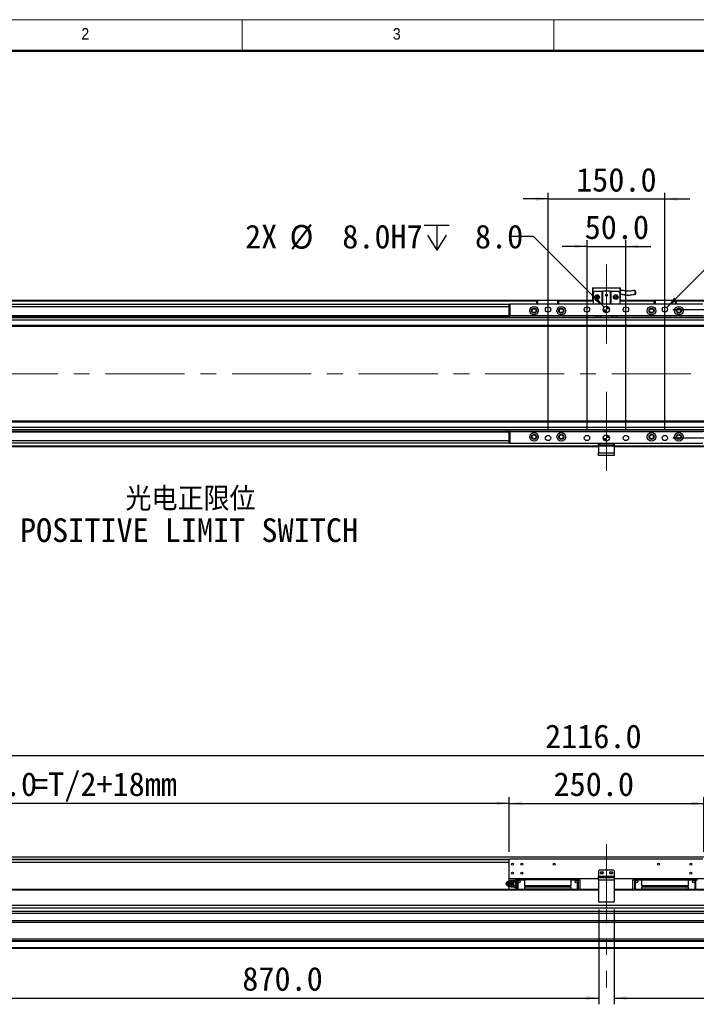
# Model space of a CAD drawing. Header units: millimetres. Extents: x 40 to 3320, y 40 to 2336.
# Tile 3 of 6: x 594 to 1463, y 1072 to 2336. Entities that reach past the tile are written whole.
import ezdxf

# ---------------------------------------------------------------- set-up
doc = ezdxf.new("R2010")
doc.units = ezdxf.units.MM
doc.header["$LTSCALE"] = 8
doc.linetypes.add('CENTERX2', pattern=[20.32, 12.7, -2.54, 2.54, -2.54])
doc.layers.add('DIMNS', color=7, linetype='Continuous')
doc.styles.add('SLDTEXTSTYLE0', font='Gothic.ttf', dxfattribs={"width": 0.913})
doc.styles.add('SLDTEXTSTYLE7', font='txt')
doc.styles.add('SLDTEXTSTYLE8', font='txt', dxfattribs={"bigfont": 'bigfont'})
doc.dimstyles.new('SLDDIMSTYLE0', dxfattribs={"dimtxt": 30.4, "dimasz": 16, "dimexe": 0, "dimexo": 0.0625, "dimgap": 7.6, "dimtad": 2, "dimdec": 1, "dimrnd": 1e-09, "dimzin": 4, "dimdsep": 46, "dimtxsty": 'SLDTEXTSTYLE7', "dimsah": 1, "dimcen": 0.09, "dimadec": 0, "dimazin": 1, "dimtfac": 1, "dimtdec": 1, "dimtmove": 0, "dimatfit": 0, "dimfxl": 0, "dimfrac": 2, "dimtolj": 1, "dimtzin": 12, "dimarcsym": 0})
doc.dimstyles.new('SLDDIMSTYLE1', dxfattribs={"dimtxt": 30.4, "dimasz": 16, "dimexe": 0, "dimexo": 0.0625, "dimgap": 7.6, "dimtad": 2, "dimdec": 1, "dimrnd": 1e-09, "dimzin": 4, "dimdsep": 46, "dimtxsty": 'SLDTEXTSTYLE7', "dimsah": 1, "dimcen": 0.09, "dimadec": 0, "dimazin": 1, "dimtfac": 1, "dimtdec": 1, "dimtofl": 0, "dimtmove": 0, "dimatfit": 3, "dimfxl": 0, "dimfrac": 2, "dimtolj": 1, "dimtzin": 12, "dimarcsym": 0})
doc.dimstyles.new('SLDDIMSTYLE4', dxfattribs={"dimtxt": 30.4, "dimasz": 16, "dimexe": 0, "dimexo": 0.0625, "dimgap": 7.6, "dimtad": 0, "dimtih": 1, "dimtoh": 1, "dimdec": 1, "dimrnd": 1e-09, "dimzin": 4, "dimdsep": 46, "dimtxsty": 'SLDTEXTSTYLE7', "dimsah": 1, "dimcen": 0, "dimadec": 0, "dimazin": 1, "dimtfac": 1, "dimtdec": 1, "dimtofl": 0, "dimtmove": 0, "dimatfit": 3, "dimfxl": 0, "dimfrac": 2, "dimtolj": 1, "dimtzin": 12, "dimarcsym": 0})
doc.dimstyles.new('SLDDIMSTYLE5', dxfattribs={"dimtxt": 30.4, "dimasz": 16, "dimexe": 0, "dimexo": 0.0625, "dimgap": 7.6, "dimtad": 0, "dimtih": 1, "dimtoh": 1, "dimdec": 6, "dimrnd": 1e-09, "dimzin": 12, "dimdsep": 46, "dimtxsty": 'SLDTEXTSTYLE7', "dimsah": 1, "dimcen": 0, "dimadec": 0, "dimazin": 3, "dimtfac": 1, "dimtdec": 1, "dimtofl": 0, "dimtmove": 0, "dimatfit": 3, "dimfxl": 0, "dimfrac": 2, "dimtolj": 1, "dimtzin": 12, "dimarcsym": 0})

# ---------------------------------------------------------------- blocks, each defined once
blk = doc.blocks.new('_D_7')
at = {"layer": 'DIMNS'}
for p, q in [((334.7, 1261.3), (334.7, 1337.7)), ((1222.7, 1329.7), (334.7, 1329.7)), ((1222.7, 1267.3), (1222.7, 1337.7))]:
    blk.add_line(p, q, dxfattribs=at)
for points in [[(334.7, 1329.7), (350.7, 1327.3), (350.7, 1332.1)], [(1222.7, 1329.7), (1206.7, 1332.1), (1206.7, 1327.3)]]:
    blk.add_solid(points, dxfattribs=at)
at = {"layer": 'DIMNS', "char_height": 30.4, "attachment_point": 1, "style": 'SLDTEXTSTYLE7'}
for s, insert in [('888.0', (513.1, 1369.6)), ('=T/2+18mm', (610, 1369.6))]:
    blk.add_mtext(s, dxfattribs=dict(at, insert=insert))
blk = doc.blocks.new('_D_8')
at = {"layer": 'DIMNS'}
for p, q in [((1222.7, 1267.3), (1222.7, 1337.7)), ((1222.7, 1329.7), (1472.7, 1329.7)), ((1472.7, 1267.3), (1472.7, 1337.7))]:
    blk.add_line(p, q, dxfattribs=at)
for points in [[(1222.7, 1329.7), (1238.7, 1327.3), (1238.7, 1332.1)], [(1472.7, 1329.7), (1456.7, 1332.1), (1456.7, 1327.3)]]:
    blk.add_solid(points, dxfattribs=at)
at = {"layer": 'DIMNS', "insert": (1279.7, 1369.6), "char_height": 30.4, "attachment_point": 1, "style": 'SLDTEXTSTYLE7'}
blk.add_mtext('250.0', dxfattribs=at)
blk = doc.blocks.new('_D_10')
at = {"layer": 'DIMNS'}
for p, q in [((289.7, 1236.8), (289.7, 1399.1)), ((289.7, 1391.1), (2405.7, 1391.1)), ((2405.7, 1236.8), (2405.7, 1399.1))]:
    blk.add_line(p, q, dxfattribs=at)
for points in [[(289.7, 1391.1), (305.7, 1388.7), (305.7, 1393.5)], [(2405.7, 1391.1), (2389.7, 1393.5), (2389.7, 1388.7)]]:
    blk.add_solid(points, dxfattribs=at)
at = {"layer": 'DIMNS', "insert": (1268.8, 1431), "char_height": 30.4, "attachment_point": 1, "style": 'SLDTEXTSTYLE7'}
blk.add_mtext('2116.0', dxfattribs=at)
blk = doc.blocks.new('_D_11')
at = {"layer": 'DIMNS'}
for p, q in [((1337.7, 1193.5), (1337.7, 1071.7)), ((467.7, 1186.5), (467.7, 1071.7)), ((467.7, 1079.7), (1337.7, 1079.7))]:
    blk.add_line(p, q, dxfattribs=at)
for points in [[(467.7, 1079.7), (483.7, 1077.3), (483.7, 1082.1)], [(1337.7, 1079.7), (1321.7, 1082.1), (1321.7, 1077.3)]]:
    blk.add_solid(points, dxfattribs=at)
at = {"layer": 'DIMNS', "insert": (880, 1119.6), "char_height": 30.4, "attachment_point": 1, "style": 'SLDTEXTSTYLE7'}
blk.add_mtext('870.0', dxfattribs=at)
blk = doc.blocks.new('_D_12')
at = {"layer": 'DIMNS'}
for p, q in [((1357.7, 1193.5), (1357.7, 1071.7)), ((2227.7, 1186.5), (2227.7, 1071.7)), ((1357.7, 1079.7), (2227.7, 1079.7))]:
    blk.add_line(p, q, dxfattribs=at)
for points in [[(1357.7, 1079.7), (1373.7, 1077.3), (1373.7, 1082.1)], [(2227.7, 1079.7), (2211.7, 1082.1), (2211.7, 1077.3)]]:
    blk.add_solid(points, dxfattribs=at)
at = {"layer": 'DIMNS', "insert": (1641.9, 1119.6), "char_height": 30.4, "attachment_point": 1, "style": 'SLDTEXTSTYLE7'}
blk.add_mtext('870.0', dxfattribs=at)
blk = doc.blocks.new('_D_13')
at = {"layer": 'DIMNS'}
for p, q in [((1432.8, 1963.9), (2508.4, 1963.9)), ((2500.4, 1798.9), (2500.4, 1963.9)), ((1432.8, 1798.9), (2508.4, 1798.9))]:
    blk.add_line(p, q, dxfattribs=at)
for points in [[(2500.4, 1963.9), (2498, 1947.9), (2502.8, 1947.9)], [(2500.4, 1798.9), (2502.8, 1814.9), (2498, 1814.9)]]:
    blk.add_solid(points, dxfattribs=at)
at = {"layer": 'DIMNS', "insert": (2460.5, 1831.2), "char_height": 30.4, "attachment_point": 1, "rotation": 90, "style": 'SLDTEXTSTYLE7'}
blk.add_mtext('165.0', dxfattribs=at)
blk = doc.blocks.new('SW_SYMBOL_HOLE_DEPTH')
at = {"layer": 'DIMNS', "color": 0}
for p, q in [((0, 7000), (6400, 7000)), ((3200, 7000), (3200, 600)), ((800, 4440), (3200, 600)), ((5600, 4440), (3200, 600))]:
    blk.add_line(p, q, dxfattribs=at)
blk = doc.blocks.new('_D_14')
at = {"layer": 'DIMNS'}
for p, q in [((1254.2, 2057.4), (1222.2, 2057.4)), ((1344.8, 1966.7), (1254.2, 2057.4))]:
    blk.add_line(p, q, dxfattribs=at)
blk.add_solid([(1344.8, 1966.7), (1335.2, 1979.7), (1331.8, 1976.3)], dxfattribs=at)
at = {"layer": 'DIMNS', "xscale": 0.004985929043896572, "yscale": 0.004985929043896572, "zscale": 0.004985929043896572}
blk.add_blockref('SW_SYMBOL_HOLE_DEPTH', (1113.7, 2037.2), dxfattribs=at)
at = {"layer": 'DIMNS', "char_height": 30.4, "attachment_point": 1, "style": 'SLDTEXTSTYLE7'}
for s, insert in [('%%c', (940.7, 2072.4)), ('2X ', (883.5, 2072.7)), (' 8.0H7 ', (987.7, 2072.7)), (' 8.0', (1158.1, 2072.7))]:
    blk.add_mtext(s, dxfattribs=dict(at, insert=insert))
blk = doc.blocks.new('_D_15')
at = {"layer": 'DIMNS'}
for p, q in [((1425.1, 1966.3), (1503.7, 2044.9)), ((1503.7, 2044.9), (1535.7, 2044.9))]:
    blk.add_line(p, q, dxfattribs=at)
blk.add_solid([(1425.1, 1966.3), (1438.1, 1975.9), (1434.7, 1979.3)], dxfattribs=at)
at = {"layer": 'DIMNS', "xscale": 0.004985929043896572, "yscale": 0.004985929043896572, "zscale": 0.004985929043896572}
blk.add_blockref('SW_SYMBOL_HOLE_DEPTH', (1673.6, 2024.8), dxfattribs=at)
at = {"layer": 'DIMNS', "char_height": 30.4, "attachment_point": 1, "style": 'SLDTEXTSTYLE7'}
for s, insert in [('8X  M8 ', (1535.7, 2060.2)), (' 16.0', (1718.1, 2060.2))]:
    blk.add_mtext(s, dxfattribs=dict(at, insert=insert))
blk = doc.blocks.new('_D_16')
at = {"layer": 'DIMNS'}
for p, q in [((1322.7, 1809), (1322.7, 2052.9)), ((1372.7, 1809), (1372.7, 2052.9)), ((1322.7, 2044.9), (1290.7, 2044.9)), ((1322.7, 2044.9), (1372.7, 2044.9)), ((1372.7, 2044.9), (1404.7, 2044.9))]:
    blk.add_line(p, q, dxfattribs=at)
for points in [[(1322.7, 2044.9), (1306.7, 2047.3), (1306.7, 2042.5)], [(1372.7, 2044.9), (1388.7, 2042.5), (1388.7, 2047.3)]]:
    blk.add_solid(points, dxfattribs=at)
at = {"layer": 'DIMNS', "insert": (1319.7, 2084.8), "char_height": 30.4, "attachment_point": 1, "style": 'SLDTEXTSTYLE7'}
blk.add_mtext('50.0', dxfattribs=at)
blk = doc.blocks.new('_D_17')
at = {"layer": 'DIMNS'}
for p, q in [((1272.7, 1809), (1272.7, 2113.8)), ((1422.7, 1809), (1422.7, 2113.8)), ((1272.7, 2105.8), (1240.7, 2105.8)), ((1272.7, 2105.8), (1422.7, 2105.8)), ((1422.7, 2105.8), (1454.7, 2105.8))]:
    blk.add_line(p, q, dxfattribs=at)
for points in [[(1272.7, 2105.8), (1256.7, 2108.2), (1256.7, 2103.4)], [(1422.7, 2105.8), (1438.7, 2103.4), (1438.7, 2108.2)]]:
    blk.add_solid(points, dxfattribs=at)
at = {"layer": 'DIMNS', "insert": (1308.7, 2145.7), "char_height": 30.4, "attachment_point": 1, "style": 'SLDTEXTSTYLE7'}
blk.add_mtext('150.0', dxfattribs=at)
blk = doc.blocks.new('SW_NOTE_5')
at = {"layer": 'DIMNS', "color": 0, "char_height": 30.4, "attachment_point": 1}
for s, insert, style in [('     光电正限位', (4.8, 15.2), 'SLDTEXTSTYLE8'), ('POSITIVE LIMIT SWITCH', (4.8, -25), 'SLDTEXTSTYLE7')]:
    blk.add_mtext(s, dxfattribs=dict(at, insert=insert, style=style))
blk = doc.blocks.new('SW_DOWELSYMBOL_0')
at = {"linetype": 'Continuous', "lineweight": 18}
h = blk.add_hatch(color=0, dxfattribs=at)
edge = h.paths.add_edge_path(flags=0)
edge.add_arc((0, 0), 4, 180, 270)
edge.add_line((0, -4), (0, 0))
edge.add_line((0, 0), (-4, 0))
h = blk.add_hatch(color=0, dxfattribs=at)
edge = h.paths.add_edge_path(flags=0)
edge.add_arc((0, 0), 4, 0, 90)
edge.add_line((0, 4), (0, 0))
edge.add_line((0, 0), (4, 0))
at = {"layer": 'DIMNS', "color": 0}
blk.add_circle((0, 0), 4, dxfattribs=at)
blk = doc.blocks.new('SW_DOWELSYMBOL_1')
at = {"linetype": 'Continuous', "lineweight": 18}
h = blk.add_hatch(color=0, dxfattribs=at)
edge = h.paths.add_edge_path(flags=0)
edge.add_arc((0, 0), 4, 180, 270)
edge.add_line((0, -4), (0, 0))
edge.add_line((0, 0), (-4, 0))
h = blk.add_hatch(color=0, dxfattribs=at)
edge = h.paths.add_edge_path(flags=0)
edge.add_arc((0, 0), 4, 0, 90)
edge.add_line((0, 4), (0, 0))
edge.add_line((0, 0), (4, 0))
at = {"layer": 'DIMNS', "color": 0}
blk.add_circle((0, 0), 4, dxfattribs=at)

msp = doc.modelspace()

# ---------------------------------------------------------------- linework, layer by layer
at = {"color": 7, "linetype": 'Continuous', "lineweight": 18}
for p, q in [((3320, 2336), (40, 2336)), ((880, 2336), (880, 2296)), ((1280, 2296), (1280, 2336)), ((80, 2296), (3280, 2296))]:
    msp.add_line(p, q, dxfattribs=at)
at = {"color": 7, "linetype": 'Continuous', "lineweight": 50}
msp.add_line((3280, 2296), (80, 2296), dxfattribs=at)
at = {"color": 7, "linetype": 'Continuous', "lineweight": 25}
for p, q in [((1329.6647583, 1991.6637556), (1330.6647752, 1991.6637556)), ((1329.6647583, 1991.6637556), (1329.6647583, 1977.2637577)), ((1330.6647752, 1985.2637591), (1330.6647752, 1991.6637556)), ((1330.6647752, 1991.6637556), (1364.6647845, 1991.6637556)), ((1332.6647793, 1987.2637557), (1330.6647752, 1985.2637591)), ((1330.6647752, 1985.2637591), (1330.6647752, 1970.8637612)), ((1332.6647793, 1987.2637557), (1342.1647762, 1987.2637557)), ((1342.1647762, 1970.8637612), (1342.1647762, 1987.2637557)), ((1342.1647762, 1987.2637557), (1342.6647697, 1987.2637557)), ((1342.6647697, 1987.2637557), (1342.6647697, 1970.8637612)), ((1352.6647602, 1987.2637557), (1342.6647697, 1987.2637557)), ((1352.6647602, 1970.8637612), (1352.6647602, 1987.2637557)), ((1352.6647602, 1987.2637557), (1353.1647835, 1987.2637557)), ((1353.1647835, 1987.2637557), (1353.1647835, 1970.8637612)), ((1353.1647835, 1987.2637557), (1362.6647506, 1987.2637557)), ((1364.6647845, 1985.2637591), (1362.6647506, 1987.2637557)), ((1364.6647845, 1991.6637556), (1365.6647716, 1991.6637556)), ((1364.6647845, 1991.6637556), (1364.6647845, 1985.2637591)), ((1364.6647845, 1985.2637591), (1364.6647845, 1970.8637612)), ((1365.6647716, 1977.2637577), (1365.6647716, 1991.6637556)), ((1258.1647549, 1975.3637554), (309.6647773, 1975.3637554)), ((309.6647773, 1974.8637618), (1258.1647549, 1974.8637618)), ((427.6647781, 1975.1637594), (1258.1647549, 1975.1637594)), ((427.6647781, 1974.9637561), (1258.1647549, 1974.9637561)), ((1258.1647549, 1975.5637588), (1258.4647749, 1975.8637564)), ((1259.1647719, 1975.5637588), (1258.1647549, 1975.5637588)), ((1258.1647549, 1970.8637612), (1258.1647549, 1975.5637588)), ((1258.4647749, 1975.8637564), (1259.2890177, 1975.8637564)), ((1259.1647719, 1975.5637588), (1259.2890177, 1975.8637564)), ((1285.1647649, 1975.5637588), (1259.1647719, 1975.5637588)), ((1259.1647719, 1975.5637588), (1259.1647719, 1970.8637612)), ((1259.2890177, 1975.8637564), (1285.0404893, 1975.8637564)), ((1285.0404893, 1975.8637564), (1285.8647619, 1975.8637564)), ((1285.1647649, 1975.5637588), (1285.0404893, 1975.8637564)), ((1286.1647521, 1975.5637588), (1285.1647649, 1975.5637588)), ((1285.1647649, 1970.8637612), (1285.1647649, 1975.5637588)), ((1285.8647619, 1975.8637564), (1286.1647521, 1975.5637588)), ((1286.1647521, 1975.5637588), (1286.1647521, 1970.8637612)), ((1330.6647752, 1975.3637554), (1286.1647521, 1975.3637554)), ((1286.1647521, 1975.1637594), (1330.6647752, 1975.1637594)), ((1286.1647521, 1974.9637561), (1330.6647752, 1974.9637561)), ((1286.1647521, 1974.8637618), (1330.6647752, 1974.8637618)), ((1329.6647583, 1977.2637577), (1330.6647752, 1977.2637577)), ((1364.6647845, 1977.2637577), (1365.6647716, 1977.2637577)), ((1409.1647778, 1975.3637554), (1364.6647845, 1975.3637554)), ((1364.6647845, 1975.1637594), (1409.1647778, 1975.1637594)), ((1364.6647845, 1974.9637561), (1409.1647778, 1974.9637561)), ((1364.6647845, 1974.8637618), (1409.1647778, 1974.8637618)), ((1409.1647778, 1975.5637588), (1409.464768, 1975.8637564)), ((1410.1647649, 1975.5637588), (1409.1647778, 1975.5637588)), ((1409.1647778, 1970.8637612), (1409.1647778, 1975.5637588)), ((1409.464768, 1975.8637564), (1410.2890406, 1975.8637564)), ((1410.1647649, 1975.5637588), (1410.2890406, 1975.8637564)), ((1436.1647878, 1975.5637588), (1410.1647649, 1975.5637588)), ((1410.1647649, 1975.5637588), (1410.1647649, 1970.8637612)), ((1410.2890406, 1975.8637564), (1436.0405122, 1975.8637564)), ((1436.0405122, 1975.8637564), (1436.8647848, 1975.8637564)), ((1436.1647878, 1975.5637588), (1436.0405122, 1975.8637564)), ((1437.164775, 1975.5637588), (1436.1647878, 1975.5637588)), ((1436.1647878, 1970.8637612), (1436.1647878, 1975.5637588)), ((1436.8647848, 1975.8637564), (1437.164775, 1975.5637588)), ((1437.164775, 1975.5637588), (1437.164775, 1970.8637612)), ((2385.6647525, 1975.3637554), (1437.164775, 1975.3637554)), ((1437.164775, 1975.1637594), (2267.664722, 1975.1637594)), ((1437.164775, 1974.9637561), (2267.664722, 1974.9637561)), ((1437.164775, 1974.8637618), (2385.6647525, 1974.8637618)), ((1222.6647649, 1970.3637601), (309.6647773, 1970.3637601)), ((1222.6647649, 1955.8637606), (1222.6647649, 1970.8637612)), ((1222.6647649, 1970.8637612), (1223.6647521, 1970.8637612)), ((1223.6647521, 1970.8637612), (1223.6647521, 1955.8637606)), ((1471.6647778, 1970.8637612), (1223.6647521, 1970.8637612)), ((322.6647888, 1956.3637616), (1222.6647649, 1956.3637616)), ((1222.6647649, 1955.9337588), (322.6647888, 1955.9337588)), ((322.6647888, 1955.3596692), (1222.6647649, 1955.3596692)), ((2360.1648126, 1953.3637555), (334.1647897, 1953.3637555)), ((2360.1648126, 1950.3637569), (334.1647897, 1950.3637569)), ((1223.6647521, 1955.8637606), (1222.6647649, 1955.8637606)), ((1222.6647649, 1955.8637606), (1222.6647649, 1955.3637596)), ((1335.2647637, 1955.3637596), (1222.6647649, 1955.3637596)), ((1222.6647649, 1955.3637596), (1222.6647649, 1953.3637555)), ((1336.1448858, 1955.8637606), (1223.6647521, 1955.8637606)), ((1356.1448966, 1955.8637606), (1339.1846333, 1955.8637606)), ((1355.2647744, 1955.3637596), (1340.0647555, 1955.3637596)), ((1471.6647778, 1955.8637606), (1359.1846142, 1955.8637606)), ((1472.6647649, 1955.3637596), (1360.0647364, 1955.3637596)), ((2360.1648126, 1943.3637539), (334.1647897, 1943.3637539)), ((334.1647897, 1942.3637556), (2360.1648126, 1942.3637556)), ((2360.1648126, 1820.3637616), (334.1647897, 1820.3637616)), ((2360.1648126, 1819.3637596), (334.1647897, 1819.3637596)), ((2360.1648126, 1812.3637603), (334.1647897, 1812.3637603)), ((2360.1648126, 1809.3637617), (334.1647897, 1809.3637617)), ((1219.1558097, 1809.3637617), (1219.0647636, 1808.0615865)), ((1222.6647649, 1807.3637576), (1222.6647649, 1809.3637617)), ((1220.414183, 1807.367848), (322.6647888, 1807.367848)), ((1221.179894, 1806.7937584), (322.6647888, 1806.7937584)), ((1222.6647649, 1806.3637556), (322.6647888, 1806.3637556)), ((1472.6647649, 1807.3637576), (1222.6647649, 1807.3637576)), ((1222.6647649, 1807.3637576), (1222.6647649, 1806.8637566)), ((1222.6647649, 1791.863756), (1222.6647649, 1806.8637566)), ((1222.6647649, 1806.8637566), (1223.6647521, 1806.8637566)), ((1223.6647521, 1806.8637566), (1223.6647521, 1791.863756)), ((1471.6647778, 1806.8637566), (1223.6647521, 1806.8637566)), ((1222.6647649, 1792.363757), (309.6647773, 1792.363757)), ((1337.6647745, 1787.3637618), (309.6647773, 1787.3637618)), ((1223.6647521, 1791.863756), (1222.6647649, 1791.863756)), ((1471.6647778, 1791.863756), (1223.6647521, 1791.863756)), ((1337.6647745, 1789.8637594), (1337.6647745, 1791.863756)), ((1338.6647616, 1789.8637594), (1337.6647745, 1789.8637594)), ((1337.6647745, 1788.3637564), (1337.6647745, 1789.8637594)), ((1357.6647554, 1788.3637564), (1337.6647745, 1788.3637564)), ((1337.6647745, 1788.3637564), (1337.6647745, 1779.8637615)), ((1338.6647616, 1791.863756), (1338.6647616, 1789.8637594)), ((1356.6647683, 1789.8637594), (1338.6647616, 1789.8637594)), ((1356.6647683, 1789.8637594), (1356.6647683, 1791.863756)), ((1357.6647554, 1789.8637594), (1356.6647683, 1789.8637594)), ((1357.6647554, 1791.863756), (1357.6647554, 1789.8637594)), ((1357.6647554, 1789.8637594), (1357.6647554, 1788.3637564)), ((1357.6647554, 1788.3637564), (1357.6647554, 1779.8637615)), ((2385.6647525, 1787.3637618), (1357.6647554, 1787.3637618)), ((1337.6647745, 1779.8637615), (1357.6647554, 1779.8637615)), ((1337.6647745, 1776.3637619), (1337.6647745, 1779.8637615)), ((1357.6647554, 1776.3637619), (1337.6647745, 1776.3637619)), ((1357.6647554, 1779.8637615), (1357.6647554, 1776.3637619)), ((2360.1648126, 1260.4798952), (334.1647897, 1260.4798952)), ((1222.6647649, 1253.9798969), (334.1647897, 1253.9798969)), ((1223.6647521, 1258.1299001), (1222.6647649, 1257.1298981)), ((1222.6647649, 1232.6298968), (1222.6647649, 1257.1298981)), ((1471.6647778, 1258.1299001), (1223.6647521, 1258.1299001)), ((1338.6647616, 1244.1299015), (1337.6647745, 1243.1298995)), ((1337.6647745, 1243.1298995), (1337.6647745, 1236.1298965)), ((1356.6647683, 1244.1299015), (1338.6647616, 1244.1299015)), ((1357.6647554, 1243.1298995), (1356.6647683, 1244.1299015)), ((1357.6647554, 1243.1298995), (1357.6647554, 1236.1298965)), ((1219.8615883, 1228.5912612), (1219.5047949, 1228.0705625)), ((1221.7715893, 1230.1298992), (1221.5135012, 1229.761997)), ((1337.6647745, 1232.6298968), (1222.6647649, 1232.6298968)), ((1222.6647649, 1230.1298992), (1222.6647649, 1232.6298968)), ((1228.6647771, 1230.6298965), (1225.3647659, 1230.6298965)), ((1225.4952107, 1230.1298992), (1225.9507392, 1230.1298992)), ((1227.8360043, 1226.6298996), (1227.3566042, 1226.6298996)), ((1229.1635786, 1231.2487008), (1228.6647771, 1230.7498993)), ((1228.6647771, 1230.5875586), (1229.1635786, 1231.2487008)), ((1228.6647771, 1230.7498993), (1228.6647771, 1230.5875586)), ((1228.6647771, 1230.0939986), (1228.6647771, 1230.5875586)), ((1228.6647771, 1229.6004423), (1228.6647771, 1230.0939986)), ((1229.1635786, 1228.9393002), (1228.6647771, 1229.6004423)), ((1228.6647771, 1227.6170158), (1228.6647771, 1229.6004423)), ((1228.6647771, 1227.6170158), (1229.1635786, 1228.9393002)), ((1228.6647771, 1226.6298996), (1228.6647771, 1227.6170158)), ((1228.6647771, 1225.6427796), (1228.6647771, 1226.6298996)), ((1229.1635786, 1231.2487008), (1230.6647514, 1231.2487008)), ((1230.6647514, 1228.9393002), (1229.1635786, 1228.9393002)), ((1230.6647514, 1232.2298975), (1233.1647788, 1232.2298975)), ((1230.6647514, 1232.2298975), (1230.6647514, 1231.2298992)), ((1233.1647788, 1231.2298992), (1230.6647514, 1231.2298992)), ((1230.6647514, 1231.2298992), (1230.6647514, 1219.1298993)), ((1233.1647788, 1231.7298965), (1233.1647788, 1232.2298975)), ((1233.6647723, 1232.2298975), (1233.1647788, 1231.7298965)), ((1233.1647788, 1231.7298965), (1233.6647723, 1231.2298992)), ((1233.1647788, 1231.2298992), (1233.1647788, 1231.7298965)), ((1233.1647788, 1219.1298993), (1233.1647788, 1231.2298992)), ((1242.2647689, 1232.2298975), (1233.6647723, 1232.2298975)), ((1233.6647723, 1231.2298992), (1233.6647723, 1219.1298993)), ((1242.2647689, 1231.2298992), (1233.6647723, 1231.2298992)), ((1242.2647689, 1232.6298968), (1242.2647689, 1231.3198985)), ((1302.0647679, 1231.3198985), (1242.2647689, 1231.3198985)), ((1242.2647689, 1231.3198985), (1242.2647689, 1224.2298999)), ((1302.0647679, 1232.6298968), (1302.0647679, 1231.3198985)), ((1310.6647645, 1232.2298975), (1302.0647679, 1232.2298975)), ((1302.0647679, 1231.3198985), (1302.0647679, 1224.2298999)), ((1310.6647645, 1231.2298992), (1302.0647679, 1231.2298992)), ((1311.164758, 1231.7298965), (1310.6647645, 1232.2298975)), ((1310.6647645, 1231.2298992), (1311.164758, 1231.7298965)), ((1310.6647645, 1219.1298993), (1310.6647645, 1231.2298992)), ((1311.164758, 1232.2298975), (1311.164758, 1231.7298965)), ((1311.164758, 1232.2298975), (1313.6647556, 1232.2298975)), ((1311.164758, 1231.7298965), (1311.164758, 1231.2298992)), ((1313.6647556, 1231.2298992), (1311.164758, 1231.2298992)), ((1311.164758, 1231.2298992), (1311.164758, 1219.1298993)), ((1313.6647556, 1231.2298992), (1313.6647556, 1232.2298975)), ((1313.6647556, 1231.2298992), (1313.6647556, 1219.1298993)), ((1337.6647745, 1236.1298965), (1357.6647554, 1236.1298965)), ((1337.6647745, 1234.6298972), (1337.6647745, 1236.1298965)), ((1337.6647745, 1231.1298975), (1337.6647745, 1234.6298972)), ((1337.6647745, 1234.6298972), (1357.6647554, 1234.6298972)), ((1337.6647745, 1231.1298975), (1337.6647745, 1203.6298977)), ((1357.6647554, 1231.1298975), (1337.6647745, 1231.1298975)), ((1357.6647554, 1236.1298965), (1357.6647554, 1234.6298972)), ((1357.6647554, 1234.6298972), (1357.6647554, 1231.1298975)), ((1472.6647649, 1232.6298968), (1357.6647554, 1232.6298968)), ((1357.6647554, 1231.1298975), (1357.6647554, 1203.6298977)), ((1381.6647444, 1232.2298975), (1384.1647421, 1232.2298975)), ((1381.6647444, 1232.2298975), (1381.6647444, 1231.2298992)), ((1384.1647421, 1231.2298992), (1381.6647444, 1231.2298992)), ((1381.6647444, 1219.1298993), (1381.6647444, 1231.2298992)), ((1384.1647421, 1231.7298965), (1384.1647421, 1232.2298975)), ((1384.6647654, 1232.2298975), (1384.1647421, 1231.7298965)), ((1384.1647421, 1231.2298992), (1384.1647421, 1231.7298965)), ((1384.1647421, 1231.7298965), (1384.6647654, 1231.2298992)), ((1384.1647421, 1219.1298993), (1384.1647421, 1231.2298992)), ((1393.264762, 1232.2298975), (1384.6647654, 1232.2298975)), ((1384.6647654, 1231.2298992), (1384.6647654, 1219.1298993)), ((1393.264762, 1231.2298992), (1384.6647654, 1231.2298992)), ((1393.264762, 1231.3198985), (1393.264762, 1232.6298968)), ((1393.264762, 1231.3198985), (1453.0647908, 1231.3198985)), ((1393.264762, 1224.2298999), (1393.264762, 1231.3198985)), ((1453.0647908, 1231.3198985), (1453.0647908, 1232.6298968)), ((1461.6647874, 1232.2298975), (1453.0647908, 1232.2298975)), ((1453.0647908, 1224.2298999), (1453.0647908, 1231.3198985)), ((1461.6647874, 1231.2298992), (1453.0647908, 1231.2298992)), ((1462.1647511, 1231.7298965), (1461.6647874, 1232.2298975)), ((1461.6647874, 1231.2298992), (1462.1647511, 1231.7298965)), ((1461.6647874, 1219.1298993), (1461.6647874, 1231.2298992)), ((1462.1647511, 1232.2298975), (1462.1647511, 1231.7298965)), ((1462.1647511, 1232.2298975), (1464.6647487, 1232.2298975)), ((1462.1647511, 1231.7298965), (1462.1647511, 1231.2298992)), ((1462.1647511, 1231.2298992), (1462.1647511, 1219.1298993)), ((1464.6647487, 1231.2298992), (1462.1647511, 1231.2298992)), ((1337.6647745, 1219.1298993), (309.6647773, 1219.1298993)), ((1219.5047949, 1225.1892367), (1219.8615883, 1224.6685342)), ((1222.6647649, 1219.1298993), (1222.6647649, 1223.1298999)), ((1225.3647659, 1222.6298989), (1228.6647771, 1222.6298989)), ((1225.4952107, 1223.1298999), (1225.9507392, 1223.1298999)), ((1229.1635786, 1224.3204953), (1228.6647771, 1225.6427796)), ((1228.6647771, 1223.6593568), (1228.6647771, 1225.6427796)), ((1228.6647771, 1223.6593568), (1229.1635786, 1224.3204953)), ((1228.6647771, 1223.1657968), (1228.6647771, 1223.6593568)), ((1228.6647771, 1222.6722369), (1228.6647771, 1223.1657968)), ((1229.1635786, 1222.0110947), (1228.6647771, 1222.6722369)), ((1228.6647771, 1222.5098999), (1228.6647771, 1222.6722369)), ((1228.6647771, 1222.5098999), (1229.1635786, 1222.0110947)), ((1229.1635786, 1224.3204953), (1230.6647514, 1224.3204953)), ((1229.1635786, 1222.0110947), (1230.6647514, 1222.0110947)), ((1242.2647689, 1224.2298999), (1302.0647679, 1224.2298999)), ((1242.2647689, 1224.2298999), (1242.2647689, 1223.7298989)), ((1302.0647679, 1223.7298989), (1242.2647689, 1223.7298989)), ((1242.2647689, 1222.5298972), (1302.0647679, 1222.5298972)), ((1242.2647689, 1222.5298972), (1242.2647689, 1219.6998985)), ((1242.2647689, 1219.6998985), (1242.2647689, 1219.1298993)), ((1302.0647679, 1219.6998985), (1242.2647689, 1219.6998985)), ((1302.0647679, 1224.2298999), (1302.0647679, 1223.7298989)), ((1302.0647679, 1222.5298972), (1302.0647679, 1219.6998985)), ((1302.0647679, 1219.6998985), (1302.0647679, 1219.1298993)), ((2385.6647525, 1219.1298993), (1357.6647554, 1219.1298993)), ((1393.264762, 1224.2298999), (1453.0647908, 1224.2298999)), ((1393.264762, 1223.7298989), (1393.264762, 1224.2298999)), ((1453.0647908, 1223.7298989), (1393.264762, 1223.7298989)), ((1393.264762, 1219.6998985), (1393.264762, 1222.5298972)), ((1393.264762, 1222.5298972), (1453.0647908, 1222.5298972)), ((1453.0647908, 1219.6998985), (1393.264762, 1219.6998985)), ((1393.264762, 1219.1298993), (1393.264762, 1219.6998985)), ((1453.0647908, 1224.2298999), (1453.0647908, 1223.7298989)), ((1453.0647908, 1219.6998985), (1453.0647908, 1222.5298972)), ((1453.0647908, 1219.1298993), (1453.0647908, 1219.6998985)), ((1337.6647745, 1203.6298977), (1338.6647616, 1202.6298975)), ((1356.6647683, 1202.6298975), (1338.6647616, 1202.6298975)), ((1356.6647683, 1202.6298975), (1357.6647554, 1203.6298977)), ((2385.6647525, 1190.8949202), (309.6647773, 1190.8949202)), ((2180.1647459, 1198.6298987), (515.1647542, 1198.6298987)), ((2180.1647459, 1195.2298989), (515.1647542, 1195.2298989)), ((2385.6647525, 1188.4374635), (309.6647773, 1188.4374635)), ((2385.6647525, 1179.0256531), (309.6647773, 1179.0256531)), ((2385.6647525, 1176.5681971), (309.6647773, 1176.5681971)), ((2385.6647525, 1155.1298981), (309.6647773, 1155.1298981)), ((2385.6647525, 1153.1298978), (309.6647773, 1153.1298978)), ((2385.6647525, 1152.1298976), (309.6647773, 1152.1298976)), ((2385.6647525, 1144.1298982), (309.6647773, 1144.1298982)), ((2385.6647525, 1143.129898), (309.6647773, 1143.129898))]:
    msp.add_line(p, q, dxfattribs=at)
at = {"color": 8, "linetype": 'Continuous', "lineweight": 25}
for p, q in [((1258.1647549, 1974.3637608), (309.6647773, 1974.3637608)), ((1330.6647752, 1974.3637608), (1286.1647521, 1974.3637608)), ((1409.1647778, 1974.3637608), (1364.6647845, 1974.3637608)), ((2385.6647525, 1974.3637608), (1437.164775, 1974.3637608)), ((1222.6647649, 1967.3637615), (309.6647773, 1967.3637615)), ((1222.6647649, 1795.3637557), (309.6647773, 1795.3637557)), ((1337.6647745, 1788.3637564), (309.6647773, 1788.3637564)), ((2385.6647525, 1788.3637564), (1357.6647554, 1788.3637564)), ((1223.0147634, 1257.4798965), (334.1647897, 1257.4798965)), ((1222.6647649, 1256.9798955), (334.1647897, 1256.9798955)), ((1225.3647659, 1230.6298965), (1225.3647659, 1230.1635163)), ((1337.6647745, 1218.1298973), (309.6647773, 1218.1298973)), ((1225.3647659, 1223.0651507), (1225.3647659, 1222.6298989)), ((2385.6647525, 1218.1298973), (1357.6647554, 1218.1298973))]:
    msp.add_line(p, q, dxfattribs=at)
at = {"color": 7, "linetype": 'Continuous', "lineweight": 25, "flags": 128}
for points in [[(1219.0647636, 1808.0615865), (1219.2358289, 1807.9924674), (1219.7230075, 1807.7956305), (1220.4521213, 1807.5010495), (1221.3121567, 1807.1535693), (1222.172222, 1806.8060891), (1222.6647649, 1806.6070841)], [(1219.0647636, 1226.6298996), (1219.2358289, 1227.5574931), (1219.7230075, 1228.3438684), (1220.4521213, 1228.8693057), (1221.3121567, 1229.0538156), (1222.172222, 1228.8693057), (1222.9013358, 1228.3438684), (1223.3885143, 1227.5574931), (1223.5595797, 1226.6298996), (1223.3885143, 1225.702306), (1222.9013358, 1224.9159271), (1222.172222, 1224.3904898), (1221.3121567, 1224.2059799), (1220.4521213, 1224.3904898), (1219.7230075, 1224.9159271), (1219.2358289, 1225.702306), (1219.0647636, 1226.6298996)], [(1219.8615883, 1228.5912612), (1219.9076925, 1228.6568002), (1220.6487272, 1229.3925488), (1221.5711091, 1229.8289181), (1222.5748811, 1229.9186268), (1223.5512946, 1229.6519519), (1224.3944917, 1229.0577868), (1225.0131581, 1228.200523), (1225.3402088, 1227.1730618), (1225.3402088, 1226.0867374), (1225.0131581, 1225.0592725), (1224.3944917, 1224.2020087), (1223.5512946, 1223.6078472), (1222.5748811, 1223.3411686), (1221.5711091, 1223.4308773), (1220.6487272, 1223.8672504), (1219.9076925, 1224.6029952), (1219.8615883, 1224.6685342)]]:
    msp.add_lwpolyline(points, dxfattribs=at)
at = {"color": 7, "linetype": 'Continuous', "lineweight": 25}
for centre, radius in [((1335.6647649, 1979.7637587), 3), ((1335.6647649, 1979.7637587), 1.7), ((1335.6647649, 1979.7637587), 1.6), ((1347.6647649, 1982.2637587), 1.25), ((1359.6647649, 1979.7637587), 3), ((1359.6647649, 1979.7637587), 1.7), ((1359.6647649, 1979.7637587), 1.6), ((1254.6647649, 1962.3637587), 5.5), ((1254.6647649, 1962.3637587), 3.3), ((1254.6647649, 1962.3637587), 3), ((1254.6647649, 1962.3637587), 2.4585), ((1272.6647649, 1963.8637587), 3.4), ((1289.6647649, 1962.3637587), 5.5), ((1289.6647649, 1962.3637587), 3.3), ((1289.6647649, 1962.3637587), 3), ((1289.6647649, 1962.3637587), 2.4585), ((1322.6647649, 1963.8637587), 3.4), ((1347.6647649, 1963.8637587), 4), ((1372.6647649, 1963.8637587), 3.4), ((1405.6647649, 1962.3637587), 5.5), ((1405.6647649, 1962.3637587), 3.3), ((1405.6647649, 1962.3637587), 3), ((1405.6647649, 1962.3637587), 2.4585), ((1422.6647649, 1963.8637587), 3.4), ((1440.6647649, 1962.3637587), 5.5), ((1440.6647649, 1962.3637587), 3.3), ((1440.6647649, 1962.3637587), 3), ((1440.6647649, 1962.3637587), 2.4585), ((1254.6647649, 1800.3637587), 5.5), ((1254.6647649, 1800.3637587), 3.3), ((1254.6647649, 1800.3637587), 3), ((1254.6647649, 1800.3637587), 2.4585), ((1272.6647649, 1798.8637587), 3.4), ((1289.6647649, 1800.3637587), 5.5), ((1289.6647649, 1800.3637587), 3.3), ((1289.6647649, 1800.3637587), 3), ((1289.6647649, 1800.3637587), 2.4585), ((1322.6647649, 1798.8637587), 3.4), ((1347.6647649, 1798.8637587), 4), ((1372.6647649, 1798.8637587), 3.4), ((1405.6647649, 1800.3637587), 5.5), ((1405.6647649, 1800.3637587), 3.3), ((1405.6647649, 1800.3637587), 3), ((1405.6647649, 1800.3637587), 2.4585), ((1422.6647649, 1798.8637587), 3.4), ((1440.6647649, 1800.3637587), 5.5), ((1440.6647649, 1800.3637587), 3.3), ((1440.6647649, 1800.3637587), 3), ((1440.6647649, 1800.3637587), 2.4585), ((1227.1647649, 1251.6298982), 1.25), ((1239.1647649, 1251.6298982), 1.25), ((1280.6647649, 1251.6298982), 1.25), ((1414.6647649, 1251.6298982), 1.25), ((1456.1647649, 1251.6298982), 1.25), ((1227.1647649, 1240.1298982), 1.25), ((1239.1647649, 1240.1298982), 1.25), ((1341.6647649, 1240.6298982), 1.7), ((1341.6647649, 1240.6298982), 1.25), ((1353.6647649, 1240.6298982), 1.7), ((1353.6647649, 1240.6298982), 1.25), ((1456.1647649, 1240.1298982), 1.25), ((1235.4647649, 1229.3298982), 1.5), ((1308.8647649, 1229.3298982), 1.5), ((1386.4647649, 1229.3298982), 1.5), ((1459.8647649, 1229.3298982), 1.5)]:
    msp.add_circle(centre, radius, dxfattribs=at)
for centre, radius, start, end in [((1337.6647649, 1952.1637587), 4, 126.8698976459, 162.5423968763), ((1337.6647649, 1952.1637587), 2.25, 32.2309526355, 147.7690473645), ((1337.6647649, 1952.1637587), 4, 67.6683549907, 112.3316450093), ((1337.6647649, 1952.1637587), 4, 17.4576031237, 53.1301023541), ((1357.6647649, 1952.1637587), 4, 126.8698976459, 162.5423968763), ((1357.6647649, 1952.1637587), 2.25, 32.2309526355, 147.7690473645), ((1357.6647649, 1952.1637587), 4, 67.6683549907, 112.3316450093), ((1357.6647649, 1952.1637587), 4, 17.4576031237, 53.1301023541), ((1221.8504024, 1808.4857473), 1.82, 210.1224828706, 285.8673084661), ((1222.3222194, 1226.6298982), 3.3, 0, 90.0000000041), ((1222.3222194, 1226.6298982), 3.3, 269.9999999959, 0), ((1225.3647649, 1226.6298982), 4, 90, 117.9917204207), ((1225.3647649, 1226.6298982), 4, 242.6870994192, 270)]:
    msp.add_arc(centre, radius, start, end, dxfattribs=at)
at = {"color": 8, "linetype": 'Continuous', "lineweight": 25}
msp.add_arc((1222.8627678, 1226.6298977), 3.043552, 293.9301841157, 66.0698158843, dxfattribs=at)
at = {"color": 7, "linetype": 'Continuous', "lineweight": 25}
for points, knots in [([(1384.4065581, 1988.4152131), (1383.3622515, 1988.2493349), (1381.5421382, 1987.9602273), (1379.1636319, 1987.5894067), (1377.3531126, 1987.4451568), (1375.7688934, 1987.4170646), (1373.9990162, 1987.4971063), (1372.1443792, 1987.7190136), (1370.246897, 1988.0050636), (1368.7271421, 1988.2267636), (1367.306676, 1988.3618729), (1366.3628692, 1988.4143919), (1365.8056087, 1988.3919296), (1365.6647716, 1988.3862527)], [0, 0, 0, 0, 0.1728216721, 0.3012094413, 0.3945074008, 0.462196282, 0.5503043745, 0.6704383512, 0.7542679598, 0.8531360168, 0.912495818, 0.9778849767, 1, 1, 1, 1]), ([(1384.0247904, 1987.2531609), (1384.051125, 1987.5022616), (1384.1038533, 1988.0010219), (1384.281737, 1988.4059051), (1384.5043821, 1988.4472225), (1384.7362093, 1988.167071), (1384.9522707, 1987.6562123), (1385.1394672, 1986.9628249), (1385.2797195, 1986.155553), (1385.3574023, 1985.3162914), (1385.3612261, 1984.5374855), (1385.2884656, 1983.9166602), (1385.1473439, 1983.5258207), (1384.9483016, 1983.4388306), (1384.7472513, 1983.5430052), (1384.5576521, 1983.8874807), (1384.3877918, 1984.418461), (1384.2364063, 1985.1520535), (1384.1252313, 1985.8982766), (1384.0511724, 1986.4422567), (1384.023349, 1986.7012413), (1384.011439, 1986.7862624), (1384.0115858, 1986.8085923), (1384.0103438, 1986.8827584), (1384.0131266, 1987.0388899), (1384.0203162, 1987.170968), (1384.0247904, 1987.2531609)], [0, 0, 0, 0, 0.0648169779, 0.1297793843, 0.1897320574, 0.242618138, 0.2944137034, 0.3462429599, 0.3987239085, 0.452199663, 0.5066010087, 0.5614522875, 0.6160510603, 0.6697717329, 0.7270680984, 0.7653766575, 0.8036904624, 0.8589086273, 0.9142288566, 0.9495543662, 0.964001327, 0.9648508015, 0.9657586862, 0.9687101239, 0.9805281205, 1, 1, 1, 1]), ([(1335.4522203, 1978.6335768), (1335.3233083, 1978.6551621), (1335.0648791, 1978.6984342), (1334.7263716, 1978.9217856), (1334.4664339, 1979.2409862), (1334.3178063, 1979.6436505), (1334.3049342, 1980.0876169), (1334.4402736, 1980.524326), (1334.6991704, 1980.8960197), (1334.9431873, 1981.0590019), (1335.0574587, 1981.1353253)], [0, 0, 0, 0, 0.1153596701, 0.231260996, 0.3517827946, 0.4770113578, 0.6065243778, 0.7402455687, 0.8783587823, 1, 1, 1, 1]), ([(1335.6647704, 1978.6136837), (1335.6687737, 1978.6136989), (1335.7889959, 1978.6141543), (1336.0265841, 1978.6533025), (1336.3424815, 1978.8126483), (1336.5964289, 1979.0594698), (1336.7646977, 1979.3709918), (1336.8318714, 1979.7186578), (1336.791684, 1980.0704495), (1336.6479838, 1980.3940446), (1336.4139389, 1980.6597241), (1336.1110453, 1980.8431247), (1335.767077, 1980.9271894), (1335.4137455, 1980.9043403), (1335.0834879, 1980.7767174), (1334.8065947, 1980.5560274), (1334.6086397, 1980.2624463), (1334.5077646, 1979.9230136), (1334.5132352, 1979.5691009), (1334.6244137, 1979.2325415), (1334.8315572, 1978.9467444), (1335.1139842, 1978.7286832), (1335.3394769, 1978.6652784), (1335.4522203, 1978.6335768)], [0, 0, 0, 0, 0.0017194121, 0.0516362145, 0.1015508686, 0.1514623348, 0.2013763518, 0.2512922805, 0.301206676, 0.3511183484, 0.4010317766, 0.4509459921, 0.500863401, 0.5507751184, 0.600686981, 0.6506006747, 0.7005165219, 0.7504312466, 0.8003419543, 0.8502554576, 0.9001708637, 0.9500867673, 1, 1, 1, 1]), ([(1336.2720524, 1981.1353253), (1336.4034733, 1981.0452033), (1336.6723542, 1980.8608181), (1336.9327786, 1980.437062), (1337.0394441, 1979.9615256), (1336.9769191, 1979.4928298), (1336.7656205, 1979.0886977), (1336.4408675, 1978.7943278), (1336.122906, 1978.6606782), (1335.9313824, 1978.6395427), (1335.8773206, 1978.6335768)], [0, 0, 0, 0, 0.1407983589, 0.2880664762, 0.4304373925, 0.5679426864, 0.7005946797, 0.8284726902, 0.9515825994, 1, 1, 1, 1]), ([(1359.5364605, 1978.631051), (1359.4802531, 1978.6331867), (1359.2869126, 1978.640533), (1358.9608176, 1978.7522465), (1358.6192409, 1979.0219326), (1358.3824641, 1979.4085696), (1358.2893845, 1979.868889), (1358.3625395, 1980.3499168), (1358.603421, 1980.7899298), (1358.8749782, 1981.030244), (1359.0394611, 1981.1249516), (1359.0574775, 1981.1353253)], [0, 0, 0, 0, 0.0488472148, 0.1680234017, 0.291920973, 0.4205447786, 0.5539604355, 0.6921651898, 0.8349252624, 0.9819187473, 1, 1, 1, 1]), ([(1359.4521795, 1978.6335768), (1359.3204394, 1978.6727008), (1359.074818, 1978.7456451), (1358.8017313, 1978.9819185), (1358.6343904, 1979.2292864), (1358.5346177, 1979.4972122), (1358.5097383, 1979.7069019), (1358.5171117, 1979.8386334), (1358.5191484, 1979.8643749), (1358.5196288, 1979.8696432), (1358.5197854, 1979.8715963), (1358.5200842, 1979.8721926), (1358.5198646, 1979.8720484), (1358.5198436, 1979.8720346)], [0, 0, 0, 0, 0.2368992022, 0.4416842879, 0.6142312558, 0.7545020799, 0.938077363, 0.9829630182, 0.9897829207, 0.9952026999, 0.9975485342, 0.9997655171, 1, 1, 1, 1]), ([(1359.8773394, 1978.6335768), (1360.0167958, 1978.6581514), (1360.2959883, 1978.7073497), (1360.6481818, 1978.9609157), (1360.8986146, 1979.3069348), (1361.0226708, 1979.7173759), (1361.0127877, 1980.1453154), (1360.8728432, 1980.5479016), (1360.6244218, 1980.8990666), (1360.3895552, 1981.0565364), (1360.2720414, 1981.1353253)], [0, 0, 0, 0, 0.12479751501, 0.24984523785, 0.37485572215, 0.49985191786, 0.62483597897, 0.74981864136, 0.87482356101, 1, 1, 1, 1]), ([(1365.6647716, 1983.3779948), (1366.0338982, 1983.3940168), (1366.9214261, 1983.4325403), (1368.2926913, 1983.2530489), (1369.7092238, 1983.0522878), (1370.9850784, 1982.8599681), (1372.0852635, 1982.7128387), (1373.0382325, 1982.6073872), (1374.2839101, 1982.4986002), (1376.1125701, 1982.421294), (1378.7122961, 1982.5195303), (1381.7114817, 1982.9380031), (1383.8496254, 1983.2872964), (1384.9773322, 1983.4715219)], [0, 0, 0, 0, 0.05616877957, 0.13505218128, 0.20937227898, 0.27582887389, 0.33263759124, 0.37884151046, 0.42168180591, 0.52248520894, 0.65603948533, 0.81858721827, 1, 1, 1, 1]), ([(1335.2647637, 1955.3637596), (1335.3970508, 1955.4559717), (1335.624246, 1955.6143405), (1335.8909265, 1955.7507801), (1336.0423053, 1955.8204542), (1336.1129254, 1955.8505625), (1336.1421603, 1955.8626471), (1336.1441984, 1955.8634797), (1336.1448858, 1955.8637606)], [0, 0, 0, 0, 0.4008237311, 0.6883907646, 0.7979820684, 0.908423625, 0.9691139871, 1, 1, 1, 1]), ([(1339.1846333, 1955.8637606), (1339.1872939, 1955.862674), (1339.193367, 1955.8601938), (1339.2510042, 1955.8361341), (1339.3969815, 1955.7712972), (1339.68488, 1955.6273577), (1339.9242616, 1955.4612492), (1340.0647555, 1955.3637596)], [0, 0, 0, 0, 0.0601545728, 0.1373114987, 0.2750648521, 0.5745330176, 1, 1, 1, 1]), ([(1355.2647744, 1955.3637596), (1355.2843146, 1955.3782375), (1355.441566, 1955.4947499), (1355.6732222, 1955.6386282), (1355.9343509, 1955.7720339), (1356.069416, 1955.8322229), (1356.133064, 1955.8589655), (1356.1449751, 1955.8637211), (1356.1448994, 1955.8637592), (1356.1448966, 1955.8637606)], [0, 0, 0, 0, 0.0606387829, 0.487996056, 0.6771693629, 0.8679556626, 0.9324174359, 0.9975115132, 1, 1, 1, 1]), ([(1359.1846142, 1955.8637606), (1359.1868486, 1955.8628452), (1359.1920613, 1955.8607097), (1359.243794, 1955.8391768), (1359.3784793, 1955.7800021), (1359.6574624, 1955.640434), (1359.9086553, 1955.480265), (1360.056777, 1955.3697008), (1360.0647364, 1955.3637596)], [0, 0, 0, 0, 0.0553581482, 0.1291471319, 0.2587054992, 0.5391617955, 0.9752365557, 1, 1, 1, 1]), ([(1220.276377, 1226.6298996), (1220.2878258, 1226.7555205), (1220.3107234, 1227.0067639), (1220.4892881, 1227.3411254), (1220.7522163, 1227.595326), (1221.0805426, 1227.7406654), (1221.4343756, 1227.7607704), (1221.7745949, 1227.6534108), (1222.0626103, 1227.4305517), (1222.2660545, 1227.1177668), (1222.3400014, 1226.8332144), (1222.3540772, 1226.5441909), (1222.3083429, 1226.2528296), (1222.1364725, 1225.9187149), (1221.8717216, 1225.6644701), (1221.5439019, 1225.5191347), (1221.189924, 1225.4990205), (1220.8498056, 1225.6063997), (1220.5615152, 1225.8292261), (1220.3589513, 1226.1420524), (1220.2824876, 1226.4265128), (1220.2775542, 1226.590719), (1220.276377, 1226.6298996)], [0, 0, 0, 0, 0.053686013, 0.1073726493, 0.161056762, 0.2147447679, 0.2684320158, 0.3221177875, 0.375802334, 0.4294884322, 0.4831753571, 0.4999989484, 0.5536849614, 0.607372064, 0.6610591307, 0.7147432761, 0.7684305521, 0.8221164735, 0.8758039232, 0.9294900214, 0.9831758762, 1, 1, 1, 1]), ([(1225.4952107, 1230.1298992), (1225.0166973, 1230.1298992), (1224.2149202, 1230.1298992), (1223.0331818, 1230.1298992), (1222.3204785, 1230.1298992), (1221.9093914, 1230.1298992), (1221.7715893, 1230.1298992)], [0, 0, 0, 0, 0.3345926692, 0.560629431, 0.8527169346, 1, 1, 1, 1]), ([(1227.3566042, 1226.6298996), (1227.0856526, 1226.9874286), (1226.6354053, 1227.5815439), (1226.0812556, 1228.5250277), (1225.7391603, 1229.3461421), (1225.5806873, 1229.8552815), (1225.4952107, 1230.1298992)], [0, 0, 0, 0, 0.3229030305, 0.5365763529, 0.7500402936, 1, 1, 1, 1]), ([(1225.4952107, 1223.1298999), (1225.604597, 1223.48316), (1225.7870913, 1224.0725205), (1226.2258006, 1225.0092437), (1226.7594358, 1225.8407717), (1227.1474209, 1226.3534744), (1227.3566042, 1226.6298996)], [0, 0, 0, 0, 0.3204880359, 0.5346854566, 0.7491242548, 1, 1, 1, 1]), ([(1225.9507392, 1230.1298992), (1226.3160678, 1229.6222612), (1226.9335593, 1228.7642333), (1227.5349728, 1227.5159991), (1227.7433805, 1226.9025418), (1227.8360043, 1226.6298996)], [0, 0, 0, 0, 0.4459499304, 0.7537604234, 1, 1, 1, 1]), ([(1227.8360043, 1226.6298996), (1227.6603036, 1226.1364668), (1227.3596734, 1225.2921857), (1226.6233702, 1224.0445645), (1226.1624547, 1223.4177972), (1225.9507392, 1223.1298999)], [0, 0, 0, 0, 0.4319435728, 0.7390708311, 1, 1, 1, 1]), ([(1221.479616, 1223.5260026), (1221.4803113, 1223.5249593), (1221.5732876, 1223.3854422), (1221.6728106, 1223.2571916), (1221.7715893, 1223.1298999)], [0, 0, 0, 0, 0.0074778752, 1, 1, 1, 1]), ([(1221.7715893, 1223.1298999), (1222.0833291, 1223.1298999), (1222.6066614, 1223.1298999), (1223.5951521, 1223.1298999), (1224.5551046, 1223.1298999), (1225.1845877, 1223.1298999), (1225.4952107, 1223.1298999)], [0, 0, 0, 0, 0.3312926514, 0.5561565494, 0.7809822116, 1, 1, 1, 1])]:
    msp.add_open_spline(points, degree=3, knots=knots, dxfattribs=at)
at = {"layer": 'DIMNS', "linetype": 'CENTERX2', "lineweight": 18}
for p, q in [((1347.6647649, 2021.6637587), (1347.6647649, 1904.5637587)), ((2431.4532233, 1881.3637587), (240.2129981, 1881.3637587)), ((1347.6647649, 1858.1637587), (1347.6647649, 1741.0637587)), ((1347.6647649, 1277.4298982), (1347.6647649, 1093.1298982))]:
    msp.add_line(p, q, dxfattribs=at)

# ---------------------------------------------------------------- block references
at = {"layer": 'DIMNS'}
for name, p in [('SW_DOWELSYMBOL_1', (1347.6647649, 1963.8637587)), ('SW_DOWELSYMBOL_0', (1347.6647649, 1798.8637587)), ('SW_NOTE_5', (589.614304, 1720.6876115))]:
    msp.add_blockref(name, p, dxfattribs=at)

# ---------------------------------------------------------------- texts
at = {"color": 7, "linetype": 'Continuous', "lineweight": 0, "char_height": 14.8166667, "attachment_point": 1, "style": 'SLDTEXTSTYLE0'}
for s, insert in [('2', (673.3333333, 2325.1704848)), ('3', (1073.3333333, 2325.1704848))]:
    msp.add_mtext(s, dxfattribs=dict(at, insert=insert))

# ---------------------------------------------------------------- dimensions: what is measured, and where the dimension line sits
at = {"layer": 'DIMNS'}
for base, p1, p2, angle, dimstyle, picture, middle in [((1422.6647649, 2105.7682512), (1272.6647649, 1798.8637587), (1422.6647649, 1798.8637587), 0, 'SLDDIMSTYLE0', '_D_17', (1357.1529782, 2105.7682512)), ((2500.4347335, 1963.8637587), (1422.6647649, 1798.8637587), (1422.6647649, 1963.8637587), 90, 'SLDDIMSTYLE0', '_D_13', (2500.4347335, 1879.6077744)), ((1337.6647649, 1079.6749509), (467.6647649, 1196.6298982), (1337.6647649, 1203.6298982), 0, 'SLDDIMSTYLE1', '_D_11', (928.4254422, 1079.6749509))]:
    dim = msp.add_linear_dim(base=base, p1=p1, p2=p2, angle=angle, dimstyle=dimstyle, dxfattribs=at)
    dim.commit()
    dim.dimension.update_dxf_attribs({"geometry": picture, "text_midpoint": middle, "dimtype": 160})
dim = msp.add_diameter_dim_2p(p1=(1350.4931921, 1961.0353316), p2=(1344.8363378, 1966.6921859), text='2X <>H7 {\\fGDT;x} 8.0\\P', dimstyle='SLDDIMSTYLE4', dxfattribs=at)
dim.commit()
dim.dimension.update_dxf_attribs({"geometry": '_D_14', "text_midpoint": (1052.8399188, 2057.3701077), "dimtype": 163})
for base, p1, p2, dimstyle, picture, middle in [((1372.6647649, 2044.8998058), (1322.6647649, 1798.8637587), (1372.6647649, 1798.8637587), 'SLDDIMSTYLE0', '_D_16', (1357.1529782, 2044.8998058)), ((2405.6647649, 1391.1298982), (289.6647649, 1226.6298982), (2405.6647649, 1226.6298982), 'SLDDIMSTYLE1', '_D_10', (1328.1645914, 1391.1298982)), ((1472.6647649, 1329.7278901), (1222.6647649, 1257.1298982), (1472.6647649, 1257.1298982), 'SLDDIMSTYLE1', '_D_8', (1328.1645914, 1329.7278901)), ((2227.6647649, 1079.6749509), (1357.6647649, 1203.6298982), (2227.6647649, 1196.6298982), 'SLDDIMSTYLE1', '_D_12', (1690.3659565, 1079.6749509))]:
    dim = msp.add_linear_dim(base=base, p1=p1, p2=p2, dimstyle=dimstyle, dxfattribs=at)
    dim.commit()
    dim.dimension.update_dxf_attribs({"geometry": picture, "text_midpoint": middle, "dimtype": 160})
dim = msp.add_diameter_dim_2p(p1=(1420.2606019, 1961.4595957), p2=(1425.068928, 1966.2679218), text='8X  M8 {\\fGDT;x} 16.0\\P', dimstyle='SLDDIMSTYLE5', override={"dimpost": '<>'}, dxfattribs=at)
dim.commit()
dim.dimension.update_dxf_attribs({"geometry": '_D_15', "text_midpoint": (1669.8597958, 2044.8998058), "dimtype": 163})
dim = msp.add_linear_dim(base=(334.6647649, 1329.7278901), p1=(1222.6647649, 1257.1298982), p2=(334.6647649, 1251.1298982), text='<>=T/2+18mm', dimstyle='SLDDIMSTYLE1', dxfattribs=at)
dim.commit()
dim.dimension.update_dxf_attribs({"geometry": '_D_7', "text_midpoint": (676.071447, 1329.7278901), "dimtype": 160})

doc.saveas('drawing.dxf')
